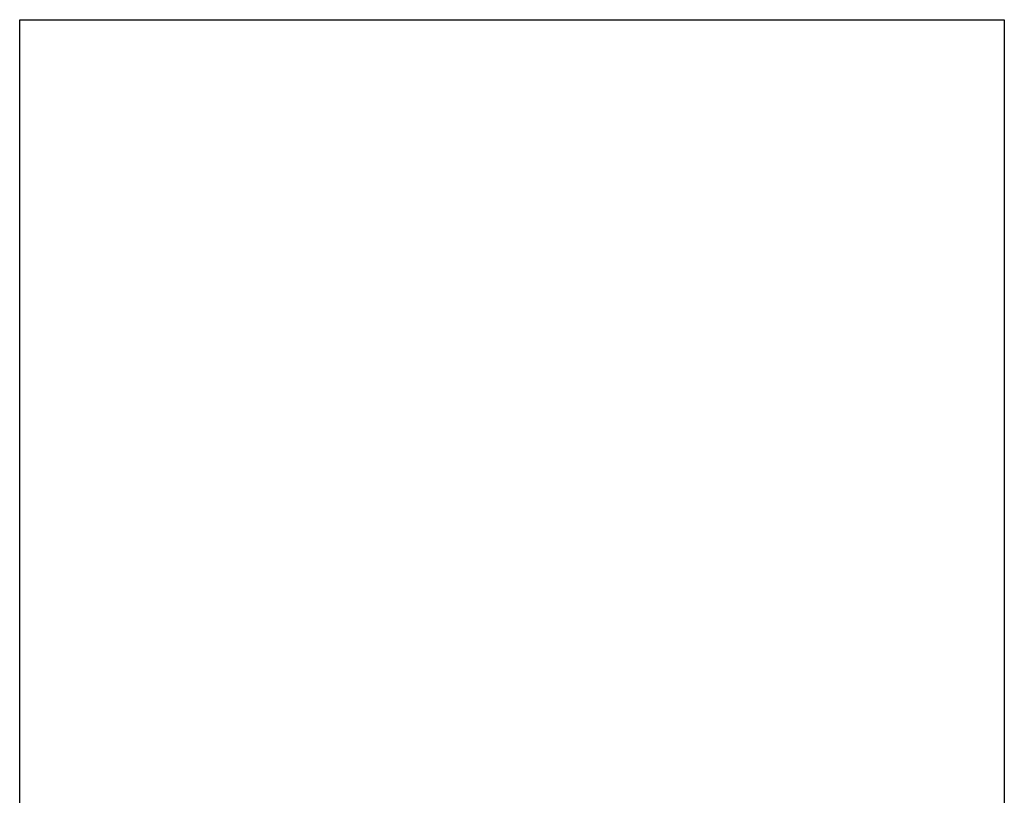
# Paper-space layout 'Sheet' of a CAD drawing. Header units: inches. Extents: x 0.2 to 10.8, y 0.2 to 8.3.
# Tile 150 of 256: x 1.73009 to 1.73409, y 4.66842 to 4.67157. Entities that reach past the tile are written whole.
import ezdxf

# ---------------------------------------------------------------- set-up
doc = ezdxf.new("R2010")
doc.units = ezdxf.units.IN
doc.header["$MEASUREMENT"] = 0
doc.layers.get('0').update_dxf_attribs({"lineweight": 5})

psp = doc.layouts.new('Sheet')

# ---------------------------------------------------------------- linework, layer by layer
at = {"color": 0, "linetype": 'ByBlock', "lineweight": -3}
for p, q in [((1.730093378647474, 4.671565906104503), (1.734093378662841, 4.671565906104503)), ((1.730093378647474, 4.645464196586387), (1.730093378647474, 4.671565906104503)), ((1.734093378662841, 4.671565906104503), (1.734093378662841, 4.645464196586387))]:
    psp.add_line(p, q, dxfattribs=at)

doc.saveas('drawing.dxf')
